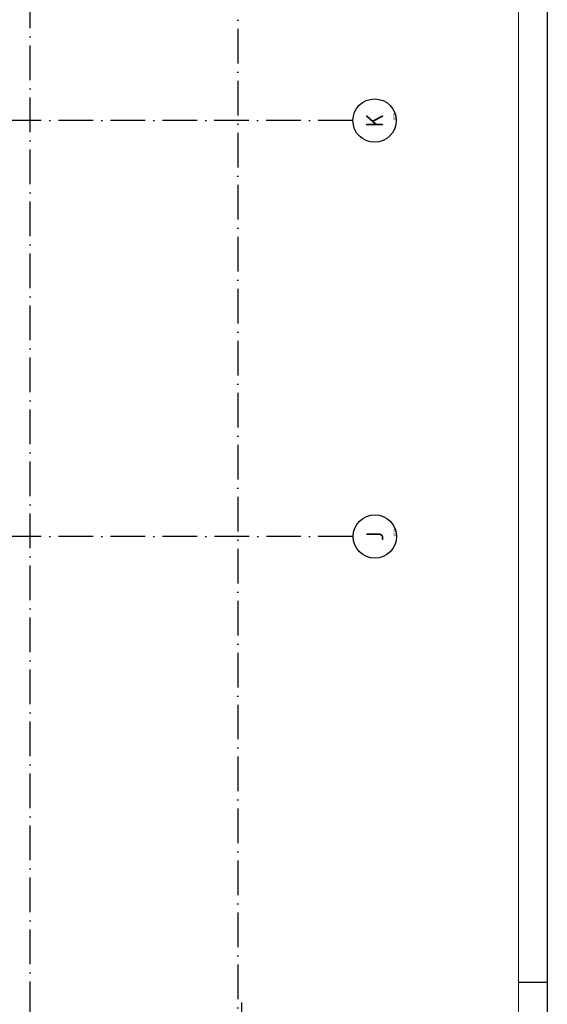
# Model space of a CAD drawing. Header units: millimetres. Extents: x 90707 to 450385, y -1262 to 949019.
# Tile 59 of 60: x 231567 to 240707, y 58708 to 75755. Entities that reach past the tile are written whole.
import ezdxf
from ezdxf.enums import TextEntityAlignment as Align

# ---------------------------------------------------------------- set-up
doc = ezdxf.new("R2010")
doc.units = ezdxf.units.MM
doc.header["$LTSCALE"] = 100
doc.linetypes.add('DASHDOT', pattern=[9, 6, -1.5, 0, -1.5])
doc.layers.get('0').update_dxf_attribs({"linetype": 'CONTINUOUS'})
for name, color, linetype in [('AL$7----_STRAMIEN', 1, 'DASHDOT'), ('AL$8----_HULPLIJNEN', 2, 'CONTINUOUS'), ('ALN-----_BLOCKNAAM', 2, 'CONTINUOUS'), ('EL6441--_DATACOM', 3, 'CONTINUOUS'), ('LIJN025', 10, 'CONTINUOUS'), ('LIJN050', 90, 'CONTINUOUS'), ('TEKST25', 10, 'CONTINUOUS'), ('TEKST35', 50, 'CONTINUOUS'), ('TEKST50', 90, 'CONTINUOUS'), ('VOLGNUMMER', 7, 'CONTINUOUS')]:
    doc.layers.add(name, color=color, linetype=linetype)
doc.styles.add('ISO', font='ISO.SHX')
doc.styles.add('ROMAND', font='romand')
doc.styles.get("Standard").update_dxf_attribs({"font": 'iso.shx'})

# ---------------------------------------------------------------- blocks, each defined once
blk = doc.blocks.new('A0-GE')
at = {"layer": 'LIJN025'}
blk.add_line((1495, 589), (1500, 589), dxfattribs=at)
blk.add_lwpolyline([(1500, 841), (1500, 0), (0, 0), (0, 841)], close=True, dxfattribs=at)
at = {"layer": 'LIJN050', "const_width": 0.2}
blk.add_lwpolyline([(1495, 836), (25, 836), (25, 5), (1495, 5)], close=True, dxfattribs=at)
at = {"layer": 'TEKST25', "style": 'ROMAND', "width": 2.899115}
blk.add_attdef('STATUS', text='', height=2.5, dxfattribs=at).set_placement((1454, 71.5), (1493, 71.5), align=Align.FIT)
at = {"layer": 'TEKST25', "style": 'ISO'}
for tag, p in [('E', (1455.25, 66)), ('NAAM-E', (1466.75, 66)), ('DATUM-E', (1485, 66)), ('D', (1455.25, 61)), ('NAAM-D', (1466.75, 61)), ('DATUM-D', (1485, 61)), ('C', (1455.25, 56)), ('NAAM-C', (1466.75, 56)), ('DATUM-C', (1485, 56)), ('B', (1455.25, 51)), ('NAAM-B', (1466.75, 51)), ('DATUM-B', (1485, 51)), ('A', (1455.25, 46)), ('NAAM-A', (1466.75, 46)), ('DATUM-A', (1485, 46))]:
    blk.add_attdef(tag, text='', height=2.5, dxfattribs=at).set_placement(p, align=Align.CENTER)
for tag, p in [('DATUM', (1332.75, 36.25)), ('SCHAAL', (1368, 36.25)), ('GETEKEND', (1398.25, 36.25)), ('GECONTOL.', (1433, 36.25)), ('FORMAAT', (1463.25, 28.25))]:
    blk.add_attdef(tag, p, '', height=2.5, dxfattribs=at)
at = {"layer": 'TEKST35', "style": 'ISO'}
for tag, p in [('PROJECT', (1334.5, 72.5)), ('PLAATS', (1334.5, 63.5)), ('INSTALLATIE-REGEL1', (1334.5, 52.5)), ('INSTALLATIE-REGEL2', (1334.5, 43.5))]:
    blk.add_attdef(tag, p, '', height=4, dxfattribs=at)
blk.add_attdef('PROJ.NR.', text='', height=4, dxfattribs=at).set_placement((1481, 23), align=Align.CENTER)
at = {"layer": 'TEKST50', "style": 'ISO'}
blk.add_attdef('FILE-NAAM', text='', height=5, dxfattribs=at).set_placement((1473.5, 7.5), align=Align.CENTER)
blk = doc.blocks.new('1010')
at = {"layer": 'AL$7----_STRAMIEN', "color": 7, "linetype": 'Continuous'}
blk.add_circle((0, 750), 750, dxfattribs=at)
at = {"layer": 'AL$7----_STRAMIEN', "color": 3, "linetype": 'Continuous'}
blk.add_attdef('STR-NAAM', text='', height=600, rotation=360, dxfattribs=at).set_placement((0, 750), align=Align.MIDDLE)
at = {"layer": 'ALN-----_BLOCKNAAM', "linetype": 'Continuous'}
blk.add_text('1010', height=100, dxfattribs=at).set_placement((0, 0))
blk = doc.blocks.new('A$Cca306792')
at = {"layer": 'AL$7----_STRAMIEN', "color": 1}
blk.add_line((144228, 78659), (144228, 39965), dxfattribs=at)
for points in [[(140628, 39965), (140628, 78659)], [(146221, 75270), (103518, 75270)], [(146222, 68070), (106171, 68070)]]:
    blk.add_lwpolyline(points, dxfattribs=at)
at = {"layer": 'AL$8----_HULPLIJNEN', "color": 8}
blk.add_line((144298, 59140), (144298, 60000), dxfattribs=at)
at = {"layer": 'AL$7----_STRAMIEN', "xscale": 0.5, "yscale": 0.5, "zscale": 0.5, "rotation": 90}
for p, values in [((146972, 75270), {'STR-NAAM': 'K'}), ((146976, 68070), {'STR-NAAM': 'J'})]:
    blk.add_blockref('1010', p, dxfattribs=at).add_auto_attribs(values)
at = {"layer": 'VOLGNUMMER', "color": 252, "linetype": 'ByBlock'}
for tag, p in [('0.28', (16187, 74214)), ('0.16', (78893, 73105)), ('0.17', (62961, 72994)), ('0.29', (35887, 72529)), ('0.18', (53124, 64542)), ('0.701', (85482, 63517)), ('0.30', (29366, 63128)), ('0.32', (36092, 63166)), ('0.12', (90689, 63024)), ('0.29A', (33165, 62745)), ('0.30', (38191, 61494)), ('0.19', (61479, 61433)), ('0.27', (17657, 61363)), ('0.14', (89762, 60088)), ('0.33', (45869, 59450)), ('0.15', (73454, 57402)), ('0.25', (28058, 57013)), ('0.801', (112714, 57073)), ('0.18A', (61029, 56759)), ('0.26A', (36299, 54851)), ('0.20', (60895, 53506)), ('0.800', (90980, 50804)), ('0.25A', (73288, 48435)), ('0.21', (58702, 48178)), ('0.300', (94483, 48257)), ('0.24', (35041, 47783)), ('0.102', (87631, 47613)), ('0.26', (18559, 46119)), ('0.203', (95795, 46197)), ('0.802', (68387, 42721)), ('0.204', (95497, 42149)), ('0.07B', (66790, 38909)), ('0.702', (95327, 36513))]:
    blk.add_attdef(tag, text='', height=250, dxfattribs=at).set_placement(p, align=Align.MIDDLE_CENTER)
at = {"layer": 'VOLGNUMMER', "color": 8, "linetype": 'ByBlock'}
blk.add_attdef('0.600', text='', height=250, dxfattribs=at).set_placement((96800, 48300), align=Align.MIDDLE_CENTER)

msp = doc.modelspace()

# ---------------------------------------------------------------- block references
at = {"xscale": 100, "yscale": 100, "zscale": 100}
msp.add_blockref('A0-GE', (90707, 191), dxfattribs=at)
at = {"layer": 'EL6441--_DATACOM'}
msp.add_blockref('A$Cca306792', (91118, -1262), dxfattribs=at)

doc.saveas('drawing.dxf')
